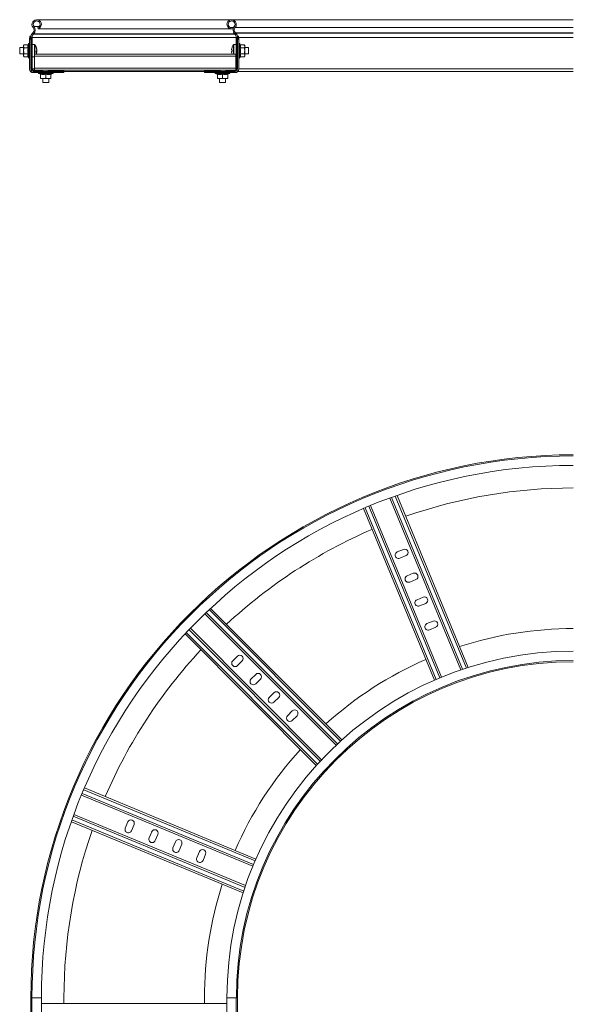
# Model space of a CAD drawing. Header units: millimetres. Extents: x -6 to 3617, y -5324 to -345.
# Tile 39 of 43: x 2275 to 2811, y -1297 to -345. Entities that reach past the tile are written whole.
import ezdxf

# ---------------------------------------------------------------- set-up
doc = ezdxf.new("R2010")
doc.units = ezdxf.units.MM

msp = doc.modelspace()

# ---------------------------------------------------------------- linework, layer by layer
at = {"color": 7, "linetype": 'Continuous', "lineweight": 15}
for p, q in [((2287.8, -352.75), (2288.73, -351.98)), ((2810.63, -345.29), (2291.3, -345.29)), ((2810.63, -345.29), (2479.95, -345.29)), ((2483.46, -352.75), (2482.53, -351.98)), ((2284.63, -361.29), (2285.63, -361.29)), ((2284.63, -363.14), (2284.63, -361.29)), ((2285.63, -361.29), (2285.63, -362.55)), ((2287.28, -358.42), (2287.62, -358.06)), ((2287.28, -358.42), (2288.15, -359.25)), ((2287.62, -358.06), (2288.49, -358.88)), ((2288.15, -359.25), (2288.49, -358.88)), ((2292.89, -354.11), (2292.47, -352.98)), ((2292.47, -352.98), (2292.47, -352.98)), ((2292.89, -354.11), (2478.37, -354.11)), ((2478.37, -354.11), (2478.79, -352.98)), ((2481.47, -354.11), (2478.37, -354.11)), ((2481.88, -352.98), (2478.79, -352.98)), ((2483.64, -358.06), (2482.77, -358.88)), ((2483.11, -359.25), (2482.77, -358.88)), ((2483.98, -358.42), (2483.11, -359.25)), ((2810.63, -352.75), (2483.46, -352.75)), ((2483.98, -358.42), (2483.64, -358.06)), ((2810.63, -358.06), (2483.64, -358.06)), ((2810.63, -358.42), (2483.98, -358.42)), ((2485.63, -361.29), (2486.63, -361.29)), ((2485.63, -362.55), (2485.63, -361.29)), ((2486.63, -361.29), (2486.63, -363.14)), ((2279.23, -369.52), (2278.63, -370.29)), ((2278.63, -370.29), (2278.63, -370.96)), ((2278.63, -375.29), (2278.63, -370.96)), ((2282.91, -369.52), (2279.23, -369.52)), ((2283.53, -368.57), (2283.29, -369.23)), ((2284.43, -363.73), (2284.49, -363.39)), ((2284.43, -363.99), (2284.43, -363.73)), ((2284.43, -363.99), (2284.43, -392.89)), ((2284.43, -363.99), (2285.63, -363.99)), ((2284.49, -363.39), (2285.75, -363.39)), ((2285.52, -362.79), (2285.63, -362.79)), ((2285.63, -362.79), (2285.63, -362.55)), ((2285.63, -362.79), (2286.78, -362.79)), ((2285.63, -363.73), (2285.63, -363.99)), ((2285.63, -392.89), (2285.63, -363.99)), ((2285.64, -362.29), (2286.83, -362.29)), ((2286.03, -392.89), (2286.03, -363.14)), ((2286.83, -362.29), (2286.83, -362.55)), ((2286.83, -392.89), (2286.83, -362.55)), ((2289.16, -369.29), (2286.83, -369.29)), ((2484.43, -369.29), (2482.1, -369.29)), ((2484.43, -362.29), (2484.43, -362.55)), ((2485.62, -362.29), (2484.43, -362.29)), ((2484.43, -392.89), (2484.43, -362.55)), ((2485.63, -362.79), (2484.48, -362.79)), ((2485.23, -392.89), (2485.23, -363.14)), ((2486.77, -363.39), (2485.51, -363.39)), ((2485.63, -362.79), (2485.63, -362.55)), ((2485.74, -362.79), (2485.63, -362.79)), ((2485.63, -363.73), (2485.63, -363.99)), ((2485.63, -392.89), (2485.63, -363.99)), ((2486.83, -363.99), (2485.63, -363.99)), ((2486.83, -363.73), (2486.77, -363.39)), ((2486.83, -363.99), (2486.83, -363.73)), ((2486.83, -363.99), (2486.83, -392.89)), ((2487.97, -369.23), (2487.73, -368.57)), ((2488.35, -369.52), (2492.03, -369.52)), ((2492.63, -370.29), (2492.03, -369.52)), ((2492.63, -370.96), (2492.63, -370.29)), ((2492.63, -375.29), (2492.63, -370.96)), ((2278.63, -372.29), (2274.83, -372.29)), ((2274.83, -372.29), (2274.83, -372.52)), ((2274.83, -372.52), (2274.83, -378.29)), ((2274.83, -378.29), (2278.63, -378.29)), ((2278.63, -375.29), (2278.63, -379.62)), ((2278.63, -379.62), (2278.63, -380.29)), ((2278.63, -380.29), (2279.23, -381.07)), ((2282.91, -372.41), (2279.23, -372.41)), ((2282.91, -378.18), (2279.23, -378.18)), ((2484.13, -378.65), (2289.13, -378.65)), ((2289.13, -380.45), (2289.13, -378.65)), ((2484.13, -380.45), (2289.13, -380.45)), ((2289.13, -392.29), (2289.13, -380.45)), ((2291.28, -376.46), (2291.31, -376.26)), ((2291.31, -374.13), (2291.31, -373.79)), ((2291.31, -374.33), (2291.31, -375.15)), ((2291.31, -376.26), (2291.31, -375.44)), ((2291.31, -376.46), (2291.31, -376.8)), ((2479.95, -374.58), (2479.95, -373.95)), ((2480.35, -374.58), (2479.95, -374.58)), ((2479.95, -376.63), (2479.95, -376)), ((2479.95, -376), (2480.35, -376)), ((2480.32, -378.4), (2480.41, -378.65)), ((2484.13, -380.45), (2484.13, -378.65)), ((2484.13, -392.29), (2484.13, -380.45)), ((2488.35, -372.41), (2492.03, -372.41)), ((2488.35, -378.18), (2492.03, -378.18)), ((2492.03, -381.07), (2492.63, -380.29)), ((2496.43, -372.29), (2492.63, -372.29)), ((2492.63, -379.62), (2492.63, -375.29)), ((2492.63, -378.29), (2496.43, -378.29)), ((2492.63, -380.29), (2492.63, -379.62)), ((2496.43, -375.29), (2496.43, -372.29)), ((2496.43, -378.29), (2496.43, -375.29)), ((2282.91, -381.07), (2279.23, -381.07)), ((2283.29, -381.36), (2283.53, -382.02)), ((2286.83, -381.29), (2289.13, -381.29)), ((2484.13, -381.29), (2484.43, -381.29)), ((2487.73, -382.02), (2487.97, -381.36)), ((2488.35, -381.07), (2492.03, -381.07)), ((2286.03, -392.89), (2285.63, -392.89)), ((2286.83, -392.89), (2286.03, -392.89)), ((2288.03, -394.09), (2288.03, -394.89)), ((2288.03, -394.09), (2296.88, -394.09)), ((2288.03, -394.89), (2288.03, -395.29)), ((2288.03, -394.89), (2295.92, -394.89)), ((2316.43, -395.29), (2288.03, -395.29)), ((2288.03, -396.49), (2316.43, -396.49)), ((2484.13, -392.29), (2289.13, -392.29)), ((2289.13, -394.09), (2289.13, -392.29)), ((2293.4, -397.39), (2294.89, -397.93)), ((2294.89, -397.92), (2294.89, -397.92)), ((2295.13, -398.01), (2295.13, -401.69)), ((2296.88, -395.29), (2296.88, -394.09)), ((2303.38, -394.09), (2296.88, -394.09)), ((2300.13, -398.01), (2300.13, -401.69)), ((2302.42, -394.89), (2317.28, -394.89)), ((2303.38, -394.09), (2317.63, -394.09)), ((2305.13, -398.01), (2305.13, -401.69)), ((2305.37, -397.89), (2305.37, -397.9)), ((2305.38, -397.93), (2306.86, -397.39)), ((2316.43, -396.49), (2316.43, -395.29)), ((2316.43, -395.29), (2316.69, -395.29)), ((2316.69, -396.49), (2316.43, -396.49)), ((2317.03, -396.43), (2316.69, -396.49)), ((2317.03, -395.17), (2317.03, -396.43)), ((2317.63, -394.09), (2317.63, -394.14)), ((2453.63, -394.09), (2317.63, -394.09)), ((2317.63, -394.14), (2317.63, -395.4)), ((2317.63, -395.29), (2453.69, -395.29)), ((2453.63, -394.09), (2453.63, -394.14)), ((2467.88, -394.09), (2453.63, -394.09)), ((2453.63, -394.14), (2453.63, -395.4)), ((2468.84, -394.89), (2453.98, -394.89)), ((2454.23, -395.17), (2454.23, -396.43)), ((2454.23, -396.43), (2454.57, -396.49)), ((2454.83, -395.29), (2454.57, -395.29)), ((2454.57, -396.49), (2454.83, -396.49)), ((2454.83, -396.49), (2454.83, -395.29)), ((2454.83, -395.29), (2483.23, -395.29)), ((2483.23, -396.49), (2454.83, -396.49)), ((2464.4, -397.39), (2465.89, -397.93)), ((2465.89, -397.92), (2465.89, -397.92)), ((2466.13, -398.01), (2466.13, -401.69)), ((2467.88, -394.09), (2474.38, -394.09)), ((2471.13, -398.01), (2471.13, -401.69)), ((2483.23, -394.09), (2474.38, -394.09)), ((2474.38, -395.29), (2474.38, -394.09)), ((2483.23, -394.89), (2475.34, -394.89)), ((2476.13, -398.01), (2476.13, -401.69)), ((2476.37, -397.89), (2476.37, -397.9)), ((2476.38, -397.93), (2477.86, -397.39)), ((2483.23, -394.09), (2483.23, -394.89)), ((2483.23, -394.89), (2483.23, -395.29)), ((2484.13, -393.69), (2484.13, -392.29)), ((2484.43, -392.89), (2485.23, -392.89)), ((2485.23, -392.89), (2485.63, -392.89)), ((2810.63, -395.29), (2486.13, -395.29)), ((2295.13, -402.29), (2297.63, -402.29)), ((2297.13, -402.29), (2297.13, -406.09)), ((2297.13, -406.09), (2300.13, -406.09)), ((2297.63, -402.29), (2302.63, -402.29)), ((2300.13, -406.09), (2303.13, -406.09)), ((2305.13, -402.29), (2302.63, -402.29)), ((2303.13, -406.09), (2303.13, -402.29)), ((2466.13, -402.29), (2468.63, -402.29)), ((2468.13, -402.29), (2468.13, -406.09)), ((2468.13, -406.09), (2471.13, -406.09)), ((2468.63, -402.29), (2473.63, -402.29)), ((2471.13, -406.09), (2474.13, -406.09)), ((2476.13, -402.29), (2473.63, -402.29)), ((2474.13, -406.09), (2474.13, -402.29)), ((2701.77, -973.81), (2632.97, -807.72)), ((2708.91, -971.45), (2640.04, -805.18)), ((2676.14, -983.8), (2607.42, -817.9)), ((2683.05, -980.87), (2614.33, -814.99)), ((2646.22, -857.34), (2640.21, -859.82)), ((2642.7, -865.83), (2648.7, -863.34)), ((2655.78, -880.43), (2649.78, -882.92)), ((2652.27, -888.93), (2658.27, -886.44)), ((2665.35, -903.53), (2659.35, -906.02)), ((2661.83, -912.02), (2667.84, -909.54)), ((2581.16, -1046.5), (2454.15, -919.49)), ((2586.69, -1041.42), (2459.6, -914.34)), ((2674.92, -926.63), (2668.91, -929.11)), ((2671.4, -935.12), (2677.41, -932.63)), ((2561.9, -1066.13), (2434.83, -939.06)), ((2566.99, -1060.62), (2440, -933.62)), ((2485.6, -960.48), (2481, -965.08)), ((2485.6, -969.68), (2490.19, -965.08)), ((2503.27, -978.16), (2498.68, -982.76)), ((2503.27, -987.35), (2507.87, -982.76)), ((2520.95, -995.84), (2516.36, -1000.44)), ((2520.95, -1005.03), (2525.55, -1000.44)), ((2538.63, -1013.52), (2534.03, -1018.11)), ((2538.63, -1022.71), (2543.23, -1018.11)), ((2503.44, -1156.66), (2337.54, -1087.94)), ((2500.52, -1163.56), (2334.64, -1094.85)), ((2493.48, -1182.29), (2327.38, -1113.49)), ((2491.12, -1189.43), (2324.84, -1120.56)), ((2379.47, -1120.73), (2376.98, -1126.73)), ((2382.99, -1129.22), (2385.48, -1123.21)), ((2402.57, -1130.29), (2400.08, -1136.3)), ((2406.08, -1138.79), (2408.57, -1132.78)), ((2425.66, -1139.86), (2423.18, -1145.87)), ((2429.18, -1148.35), (2431.67, -1142.35)), ((2448.76, -1149.43), (2446.27, -1155.43)), ((2452.28, -1157.92), (2454.77, -1151.92)), ((2285.63, -1290.87), (2285.63, -1347.11)), ((2286.75, -1290.87), (2286.75, -1480.87)), ((2295.85, -1480.87), (2295.85, -1290.87)), ((2317.63, -1290.87), (2317.63, -1296.16)), ((2453.63, -1290.87), (2453.63, -1296.16)), ((2475.4, -1290.87), (2475.4, -1480.87)), ((2484.5, -1480.87), (2484.5, -1290.87)), ((2485.63, -1290.87), (2485.63, -1347.11)), ((2475.4, -1296.16), (2295.85, -1296.16))]:
    msp.add_line(p, q, dxfattribs=at)
at = {"color": 8, "linetype": 'Continuous', "lineweight": 15}
for p, q in [((2288.73, -351.98), (2293.88, -351.98)), ((2288.15, -359.25), (2483.11, -359.25)), ((2288.49, -358.88), (2482.77, -358.88)), ((2283.53, -375.29), (2283.53, -368.57)), ((2286.83, -362.55), (2484.43, -362.55)), ((2289.16, -369.29), (2289.16, -369.75)), ((2289.16, -369.75), (2289.16, -378.65)), ((2289.6, -369.52), (2289.6, -369.96)), ((2289.6, -369.96), (2289.6, -378.65)), ((2481.66, -375.29), (2481.66, -369.52)), ((2482.1, -375.29), (2482.1, -369.29)), ((2810.63, -362.55), (2486.63, -362.55)), ((2487.73, -368.57), (2487.73, -382.02)), ((2283.53, -382.02), (2283.53, -375.29)), ((2481.66, -378.65), (2481.66, -375.29)), ((2482.1, -378.65), (2482.1, -375.29)), ((2286.83, -392.89), (2289.13, -392.89)), ((2306.86, -397.39), (2293.4, -397.39)), ((2296.28, -395.29), (2296.28, -394.5)), ((2477.86, -397.39), (2464.4, -397.39)), ((2474.98, -395.29), (2474.98, -394.5)), ((2484.43, -392.29), (2484.13, -392.29)), ((2810.63, -392.89), (2486.83, -392.89)), ((2703.48, -973.23), (2634.66, -807.1)), ((2707.19, -972), (2638.34, -805.78)), ((2677.79, -983.09), (2609.08, -817.19)), ((2681.38, -981.56), (2612.67, -815.68)), ((2582.47, -1045.27), (2455.46, -918.25)), ((2585.35, -1042.63), (2458.29, -915.57)), ((2563.11, -1064.79), (2436.06, -937.75)), ((2565.76, -1061.93), (2438.75, -934.92)), ((2501.21, -1161.9), (2335.32, -1093.19)), ((2502.73, -1158.31), (2336.84, -1089.59)), ((2491.67, -1187.71), (2325.44, -1118.86)), ((2492.9, -1184), (2326.76, -1115.18)), ((2286.75, -1290.87), (2285.63, -1290.87)), ((2295.85, -1290.87), (2286.75, -1290.87)), ((2475.4, -1290.87), (2484.5, -1290.87)), ((2484.5, -1290.87), (2485.63, -1290.87))]:
    msp.add_line(p, q, dxfattribs=at)
at = {"color": 7, "linetype": 'Continuous', "lineweight": 15, "flags": 128}
for points in [[(2289.58, -353.44), (2289.26, -352.76), (2288.73, -351.98)], [(2291.31, -375.44), (2291.28, -375.35), (2291.26, -375.29)], [(2291.31, -376.8), (2291.28, -377.01), (2291.26, -377.15)]]:
    msp.add_lwpolyline(points, dxfattribs=at)
at = {"color": 7, "linetype": 'Continuous', "lineweight": 15}
for centre, radius, start, end in [((2291.3, -349.84), 4.55, 290.35, 219.68156), ((2291.3, -349.84), 3.35, 290.35, 219.68156), ((2284.72, -355.3), 5.2, 316.46488, 39.68156), ((2479.95, -349.84), 4.55, 320.31844, 249.65), ((2479.95, -349.84), 3.35, 320.31844, 249.65), ((2486.53, -355.3), 5.2, 140.31844, 223.53512), ((2291.63, -362.55), 6, 136.46488, 177.51641), ((2291.63, -362.55), 4.8, 136.46488, 180), ((2284.72, -355.3), 4, 316.46488, 39.68156), ((2486.53, -355.3), 4, 140.31844, 223.53512), ((2479.63, -362.55), 4.8, 0, 43.53512), ((2479.63, -362.55), 6, 2.48359, 43.53512), ((2284.06, -368.76), 0.567, 49.65951, 160), ((2289.16, -369.83), 0.54, 35.25153, 90), ((2281.43, -375.29), 10, 10.71578, 35.25153), ((2489.83, -375.29), 10, 144.74847, 161.91806), ((2482.1, -369.83), 0.54, 90, 144.74847), ((2487.2, -368.76), 0.567, 20, 130.34049), ((2281.43, -375.29), 10, 340.36664, 349.28422), ((2282.77, -375.04), 8.63, 8.34834, 19.45346), ((2289.32, -372.43), 1.62, 350.36517, 9.63483), ((2282.77, -375.58), 8.63, 8.34834, 19.45346), ((2289.3, -374.4), 2.15, 318.59584, 339.56063), ((2281.5, -376.47), 9.44, 356.01222, 3.98778), ((2289.3, -375.71), 2.15, 318.59202, 339.55995), ((2489.83, -375.29), 9.97, 161.93951, 172.29334), ((2489.83, -375.29), 9.97, 187.70666, 198.06049), ((2479.78, -373.32), 1.25, 62.9119, 64.07774), ((2491.38, -375.29), 11.06, 176.31854, 183.68146), ((2484.19, -386.12), 8.64, 116.42055, 116.58981), ((2284.06, -381.83), 0.567, 200, 310.34049), ((2487.2, -381.83), 0.567, 229.65951, 340), ((2288.03, -392.89), 3.6, 180, 270), ((2287.13, -393.79), 2.5, 188.11201, 261.88799), ((2288.03, -392.89), 2.4, 180, 270), ((2288.03, -392.89), 2, 180, 270), ((2288.03, -392.89), 1.2, 180, 270), ((2293.6, -396.86), 0.567, 139.65951, 250), ((2294.77, -398.27), 0.36, 7.17866, 71.08296), ((2305.49, -398.27), 0.36, 108.08203, 172.84197), ((2306.66, -396.86), 0.567, 290, 40.34049), ((2464.6, -396.86), 0.567, 139.65951, 250), ((2465.77, -398.27), 0.36, 7.20303, 71.06554), ((2476.49, -398.27), 0.36, 108.07952, 172.84448), ((2477.66, -396.86), 0.567, 290, 40.34049), ((2483.23, -392.89), 3.6, 270, 360), ((2483.23, -392.89), 2.4, 270, 360), ((2483.23, -392.89), 2, 270, 360), ((2483.23, -392.89), 1.2, 270, 0), ((2484.13, -393.79), 2.5, 278.11194, 351.88806), ((2810.63, -1290.87), 525, 90, 180), ((2810.63, -1290.87), 523.88, 90, 180), ((2810.63, -1290.87), 514.77, 90, 180), ((2810.63, -1290.87), 493, 90, 109.21411), ((2810.63, -1290.87), 493, 113.28359, 132.9036), ((2641.46, -862.83), 3.25, 112.5, 292.5), ((2647.46, -860.34), 3.25, 292.5, 112.5), ((2651.02, -885.92), 3.25, 112.5, 292.5), ((2657.03, -883.44), 3.25, 292.5, 112.5), ((2666.59, -906.53), 3.25, 292.5, 112.5), ((2660.59, -909.02), 3.25, 112.5, 292.5), ((2670.16, -932.12), 3.25, 112.5, 292.5), ((2676.16, -929.63), 3.25, 292.5, 112.5), ((2810.63, -1290.87), 357, 90, 107.96008), ((2810.63, -1290.87), 493, 136.9721, 156.75125), ((2810.63, -1290.87), 335.22, 90, 180), ((2487.9, -962.78), 3.25, 315, 135), ((2483.3, -967.38), 3.25, 135, 315), ((2810.63, -1290.87), 326.12, 90, 180), ((2810.63, -1290.87), 325, 90, 180), ((2810.63, -1290.87), 357, 113.58213, 132.10438), ((2505.57, -980.46), 3.25, 315, 135), ((2500.98, -985.06), 3.25, 135, 315), ((2523.25, -998.14), 3.25, 315, 135), ((2518.65, -1002.73), 3.25, 135, 315), ((2536.33, -1020.41), 3.25, 135, 315), ((2540.93, -1015.81), 3.25, 315, 135), ((2810.63, -1290.87), 357, 137.72387, 156.46599), ((2382.47, -1121.97), 3.25, 337.5, 157.5), ((2810.63, -1290.87), 493, 160.82079, 180), ((2379.99, -1127.98), 3.25, 157.5, 337.5), ((2405.57, -1131.54), 3.25, 337.5, 157.5), ((2403.08, -1137.54), 3.25, 157.5, 337.5), ((2428.67, -1141.1), 3.25, 337.5, 157.5), ((2426.18, -1147.11), 3.25, 157.5, 337.5), ((2451.76, -1150.67), 3.25, 337.5, 157.5), ((2449.28, -1156.68), 3.25, 157.5, 337.5), ((2810.63, -1290.87), 357, 162.08818, 180)]:
    msp.add_arc(centre, radius, start, end, dxfattribs=at)
for points, knots in [([(2279.23, -369.52), (2278.95, -369.94), (2278.64, -370.42), (2278.63, -370.91), (2278.63, -370.96)], [0, 0, 0, 0, 0.896015, 1, 1, 1, 1]), ([(2278.63, -370.96), (2278.71, -371.36), (2278.81, -371.85), (2279.16, -372.31), (2279.23, -372.41)], [0, 0, 0, 0, 0.80148, 1, 1, 1, 1]), ([(2282.91, -372.41), (2282.78, -371.93), (2282.52, -370.97), (2282.78, -370.01), (2282.91, -369.52)], [0, 0, 0, 0, 0.492141, 1, 1, 1, 1]), ([(2283.29, -369.23), (2283.29, -369.23), (2283.27, -369.27), (2283.23, -369.35), (2283.14, -369.44), (2283.03, -369.51), (2282.95, -369.51), (2282.91, -369.52)], [0, 0, 0, 0, 0.007931, 0.267514, 0.528584, 0.763834, 1, 1, 1, 1]), ([(2283.29, -369.23), (2283.25, -369.35), (2283.04, -369.95), (2282.89, -370.98), (2283.16, -371.85), (2283.29, -372.26)], [0, 0, 0, 0, 0.118084, 0.592262, 1, 1, 1, 1]), ([(2284.49, -363.39), (2284.54, -363.27), (2284.64, -363.01), (2284.94, -362.87), (2285.16, -362.84), (2285.23, -362.82)], [0, 0, 0, 0, 0.415391, 0.827778, 1, 1, 1, 1]), ([(2285.23, -362.82), (2285.32, -362.81), (2285.44, -362.79), (2285.51, -362.79), (2285.52, -362.79)], [0, 0, 0, 0, 0.782734, 1, 1, 1, 1]), ([(2285.63, -362.55), (2285.63, -362.5), (2285.63, -362.42), (2285.63, -362.33), (2285.64, -362.29)], [0, 0, 0, 0, 0.614411, 1, 1, 1, 1]), ([(2285.75, -363.39), (2285.7, -363.49), (2285.64, -363.62), (2285.63, -363.71), (2285.63, -363.73)], [0, 0, 0, 0, 0.779168, 1, 1, 1, 1]), ([(2286.03, -363.14), (2285.94, -363.2), (2285.83, -363.27), (2285.77, -363.37), (2285.75, -363.39)], [0, 0, 0, 0, 0.79559, 1, 1, 1, 1]), ([(2286.78, -362.79), (2286.71, -362.81), (2286.57, -362.85), (2286.26, -363.02), (2286.07, -363.12), (2286.03, -363.14)], [0, 0, 0, 0, 0.450587, 0.898476, 1, 1, 1, 1]), ([(2286.83, -362.29), (2286.83, -362.35), (2286.83, -362.46), (2286.83, -362.61), (2286.82, -362.72), (2286.8, -362.78), (2286.78, -362.79), (2286.78, -362.79)], [0, 0, 0, 0, 0.2140614, 0.42809, 0.6416928, 0.8536603, 1, 1, 1, 1]), ([(2484.43, -362.29), (2484.43, -362.35), (2484.43, -362.46), (2484.43, -362.61), (2484.44, -362.72), (2484.46, -362.78), (2484.47, -362.79), (2484.48, -362.79)], [0, 0, 0, 0, 0.214061, 0.428089, 0.641689, 0.853661, 1, 1, 1, 1]), ([(2484.48, -362.79), (2484.55, -362.81), (2484.69, -362.85), (2485, -363.02), (2485.19, -363.12), (2485.23, -363.14)], [0, 0, 0, 0, 0.450573, 0.898465, 1, 1, 1, 1]), ([(2485.23, -363.14), (2485.32, -363.2), (2485.43, -363.27), (2485.49, -363.37), (2485.51, -363.39)], [0, 0, 0, 0, 0.795559, 1, 1, 1, 1]), ([(2485.51, -363.39), (2485.56, -363.49), (2485.62, -363.62), (2485.63, -363.71), (2485.63, -363.73)], [0, 0, 0, 0, 0.7791661, 1, 1, 1, 1]), ([(2485.63, -362.55), (2485.63, -362.5), (2485.63, -362.42), (2485.63, -362.33), (2485.62, -362.29)], [0, 0, 0, 0, 0.614409, 1, 1, 1, 1]), ([(2486.03, -362.82), (2485.94, -362.81), (2485.82, -362.79), (2485.75, -362.79), (2485.74, -362.79)], [0, 0, 0, 0, 0.782747, 1, 1, 1, 1]), ([(2486.77, -363.39), (2486.72, -363.27), (2486.62, -363.01), (2486.32, -362.87), (2486.1, -362.84), (2486.03, -362.82)], [0, 0, 0, 0, 0.415393, 0.827766, 1, 1, 1, 1]), ([(2487.97, -372.26), (2488.01, -372.14), (2488.22, -371.56), (2488.37, -370.54), (2488.1, -369.64), (2487.97, -369.23)], [0, 0, 0, 0, 0.118081, 0.59225, 1, 1, 1, 1]), ([(2487.97, -369.23), (2487.97, -369.23), (2487.99, -369.27), (2488.03, -369.35), (2488.12, -369.44), (2488.23, -369.51), (2488.31, -369.51), (2488.35, -369.52)], [0, 0, 0, 0, 0.007931, 0.267532, 0.528551, 0.763843, 1, 1, 1, 1]), ([(2488.35, -369.52), (2488.48, -369.99), (2488.74, -370.95), (2488.48, -371.92), (2488.35, -372.41)], [0, 0, 0, 0, 0.4921587, 1, 1, 1, 1]), ([(2492.63, -370.96), (2492.55, -370.57), (2492.45, -370.07), (2492.1, -369.61), (2492.03, -369.52)], [0, 0, 0, 0, 0.8014586, 1, 1, 1, 1]), ([(2492.03, -372.41), (2492.31, -371.98), (2492.62, -371.51), (2492.63, -371.01), (2492.63, -370.96)], [0, 0, 0, 0, 0.896056, 1, 1, 1, 1]), ([(2278.63, -375.29), (2278.63, -375.15), (2278.65, -374.19), (2278.92, -373.22), (2279.22, -372.44), (2279.23, -372.41)], [0, 0, 0, 0, 0.1484883, 0.9655734, 1, 1, 1, 1]), ([(2279.23, -378.18), (2279.14, -377.94), (2278.79, -377.01), (2278.7, -376.02), (2278.63, -375.29)], [0, 0, 0, 0, 0.263259, 1, 1, 1, 1]), ([(2279.23, -378.18), (2278.95, -378.6), (2278.64, -379.08), (2278.63, -379.57), (2278.63, -379.62)], [0, 0, 0, 0, 0.896046, 1, 1, 1, 1]), ([(2278.63, -379.62), (2278.71, -380.02), (2278.81, -380.51), (2279.16, -380.97), (2279.23, -381.07)], [0, 0, 0, 0, 0.801454, 1, 1, 1, 1]), ([(2282.91, -378.18), (2282.78, -377.23), (2282.52, -375.31), (2282.78, -373.38), (2282.91, -372.41)], [0, 0, 0, 0, 0.492148, 1, 1, 1, 1]), ([(2282.91, -381.07), (2282.78, -380.59), (2282.52, -379.63), (2282.78, -378.67), (2282.91, -378.18)], [0, 0, 0, 0, 0.4921587, 1, 1, 1, 1]), ([(2282.91, -372.41), (2282.95, -372.4), (2283.03, -372.4), (2283.14, -372.37), (2283.23, -372.32), (2283.27, -372.28), (2283.29, -372.26), (2283.29, -372.26)], [0, 0, 0, 0, 0.236147, 0.471384, 0.732495, 0.991902, 1, 1, 1, 1]), ([(2282.91, -378.18), (2282.95, -378.18), (2283.03, -378.19), (2283.14, -378.22), (2283.23, -378.26), (2283.27, -378.3), (2283.29, -378.32), (2283.29, -378.33)], [0, 0, 0, 0, 0.236148, 0.471385, 0.732496, 0.991957, 1, 1, 1, 1]), ([(2283.29, -372.26), (2283.25, -372.5), (2283.04, -373.68), (2282.89, -375.73), (2283.16, -377.5), (2283.29, -378.33)], [0, 0, 0, 0, 0.118081, 0.592258, 1, 1, 1, 1]), ([(2283.29, -378.33), (2283.25, -378.44), (2283.04, -379.03), (2282.89, -380.04), (2283.16, -380.94), (2283.29, -381.36)], [0, 0, 0, 0, 0.11808, 0.592254, 1, 1, 1, 1]), ([(2291.31, -376.26), (2291.19, -376.25), (2291.04, -376.24), (2290.89, -376.23), (2290.86, -376.22)], [0, 0, 0, 0, 0.832681, 1, 1, 1, 1]), ([(2291.31, -376.46), (2291.19, -376.46), (2291.06, -376.45), (2290.92, -376.45), (2290.91, -376.45)], [0, 0, 0, 0, 0.9398512, 1, 1, 1, 1]), ([(2487.97, -378.33), (2488.01, -378.09), (2488.14, -377.38), (2488.27, -376.18), (2488.28, -374.8), (2488.18, -373.49), (2488.04, -372.67), (2487.97, -372.26)], [0, 0, 0, 0, 0.117986, 0.354132, 0.592326, 0.795595, 1, 1, 1, 1]), ([(2487.97, -372.26), (2487.97, -372.26), (2487.99, -372.28), (2488.03, -372.32), (2488.12, -372.37), (2488.23, -372.4), (2488.31, -372.4), (2488.35, -372.41)], [0, 0, 0, 0, 0.008097, 0.267523, 0.528582, 0.763862, 1, 1, 1, 1]), ([(2487.97, -378.33), (2487.97, -378.32), (2487.99, -378.3), (2488.03, -378.26), (2488.12, -378.22), (2488.23, -378.19), (2488.31, -378.18), (2488.35, -378.18)], [0, 0, 0, 0, 0.008043, 0.267521, 0.528581, 0.763861, 1, 1, 1, 1]), ([(2487.97, -381.36), (2488.01, -381.24), (2488.22, -380.64), (2488.37, -379.6), (2488.1, -378.73), (2487.97, -378.33)], [0, 0, 0, 0, 0.118085, 0.592263, 1, 1, 1, 1]), ([(2488.35, -372.41), (2488.48, -373.35), (2488.74, -375.28), (2488.48, -377.2), (2488.35, -378.18)], [0, 0, 0, 0, 0.492148, 1, 1, 1, 1]), ([(2488.35, -378.18), (2488.48, -378.65), (2488.74, -379.61), (2488.48, -380.58), (2488.35, -381.07)], [0, 0, 0, 0, 0.492141, 1, 1, 1, 1]), ([(2492.63, -375.29), (2492.63, -375.15), (2492.61, -374.19), (2492.34, -373.22), (2492.04, -372.44), (2492.03, -372.41)], [0, 0, 0, 0, 0.148488, 0.96557, 1, 1, 1, 1]), ([(2492.03, -378.18), (2492.12, -377.94), (2492.47, -377.01), (2492.56, -376.02), (2492.63, -375.29)], [0, 0, 0, 0, 0.263256, 1, 1, 1, 1]), ([(2492.63, -379.62), (2492.55, -379.23), (2492.45, -378.73), (2492.1, -378.27), (2492.03, -378.18)], [0, 0, 0, 0, 0.801485, 1, 1, 1, 1]), ([(2492.03, -381.07), (2492.31, -380.64), (2492.62, -380.17), (2492.63, -379.67), (2492.63, -379.62)], [0, 0, 0, 0, 0.8960245, 1, 1, 1, 1]), ([(2282.91, -381.07), (2282.95, -381.07), (2283.03, -381.08), (2283.14, -381.14), (2283.23, -381.24), (2283.27, -381.32), (2283.29, -381.36), (2283.29, -381.36)], [0, 0, 0, 0, 0.236196, 0.471397, 0.732476, 0.992068, 1, 1, 1, 1]), ([(2488.35, -381.07), (2488.31, -381.07), (2488.23, -381.08), (2488.12, -381.14), (2488.03, -381.24), (2487.99, -381.32), (2487.97, -381.36), (2487.97, -381.36)], [0, 0, 0, 0, 0.236187, 0.47143, 0.732458, 0.992069, 1, 1, 1, 1]), ([(2294.88, -397.63), (2295.08, -397.67), (2296.11, -397.88), (2297.89, -398.03), (2299.42, -397.76), (2300.13, -397.63)], [0, 0, 0, 0, 0.11808, 0.592259, 1, 1, 1, 1]), ([(2294.88, -397.63), (2294.88, -397.63), (2294.91, -397.65), (2294.98, -397.69), (2295.06, -397.78), (2295.12, -397.89), (2295.13, -397.97), (2295.13, -398.01)], [0, 0, 0, 0, 0.007953, 0.267471, 0.528588, 0.763725, 1, 1, 1, 1]), ([(2300.13, -398.01), (2299.31, -398.14), (2297.64, -398.41), (2295.98, -398.14), (2295.13, -398.01)], [0, 0, 0, 0, 0.492147, 1, 1, 1, 1]), ([(2295.68, -395.29), (2295.69, -395.28), (2295.7, -395.26), (2295.8, -395.11), (2295.88, -394.96), (2295.92, -394.89)], [0, 0, 0, 0, 0.346313, 0.691468, 1, 1, 1, 1]), ([(2295.92, -394.89), (2295.99, -394.78), (2296.09, -394.62), (2296.24, -394.53), (2296.28, -394.5)], [0, 0, 0, 0, 0.771698, 1, 1, 1, 1]), ([(2296.28, -394.5), (2296.41, -394.42), (2296.66, -394.26), (2296.85, -394.11), (2296.87, -394.1), (2296.88, -394.09)], [0, 0, 0, 0, 0.4070001, 0.7516686, 1, 1, 1, 1]), ([(2300.13, -397.63), (2300.33, -397.67), (2301.36, -397.88), (2303.12, -398.03), (2304.67, -397.76), (2305.38, -397.63)], [0, 0, 0, 0, 0.118084, 0.592254, 1, 1, 1, 1]), ([(2300.13, -397.63), (2300.13, -397.63), (2300.13, -397.65), (2300.13, -397.69), (2300.13, -397.78), (2300.13, -397.89), (2300.13, -397.97), (2300.13, -398.01)], [0, 0, 0, 0, 0.00782, 0.267476, 0.528583, 0.763721, 1, 1, 1, 1]), ([(2305.13, -398.01), (2304.31, -398.14), (2302.64, -398.41), (2300.98, -398.14), (2300.13, -398.01)], [0, 0, 0, 0, 0.492143, 1, 1, 1, 1]), ([(2302.42, -394.89), (2302.37, -394.98), (2302.27, -395.16), (2302.19, -395.28), (2302.18, -395.29), (2302.18, -395.29)], [0, 0, 0, 0, 0.406616, 0.815382, 1, 1, 1, 1]), ([(2302.78, -394.5), (2302.67, -394.59), (2302.52, -394.7), (2302.44, -394.86), (2302.42, -394.89)], [0, 0, 0, 0, 0.771564, 1, 1, 1, 1]), ([(2303.38, -394.09), (2303.36, -394.1), (2303.33, -394.13), (2303.11, -394.29), (2302.89, -394.43), (2302.78, -394.5)], [0, 0, 0, 0, 0.33368, 0.666028, 1, 1, 1, 1]), ([(2305.13, -398.01), (2305.13, -397.97), (2305.14, -397.89), (2305.2, -397.78), (2305.28, -397.69), (2305.35, -397.65), (2305.38, -397.63), (2305.38, -397.63)], [0, 0, 0, 0, 0.236275, 0.471412, 0.732529, 0.992047, 1, 1, 1, 1]), ([(2316.69, -395.29), (2316.77, -395.28), (2316.87, -395.26), (2317, -395.19), (2317.03, -395.17)], [0, 0, 0, 0, 0.778968, 1, 1, 1, 1]), ([(2317.03, -395.17), (2317.07, -395.14), (2317.18, -395.07), (2317.24, -394.96), (2317.28, -394.89)], [0, 0, 0, 0, 0.438603, 1, 1, 1, 1]), ([(2317.6, -395.69), (2317.57, -395.84), (2317.5, -396.15), (2317.27, -396.35), (2317.09, -396.41), (2317.03, -396.43)], [0, 0, 0, 0, 0.4128393, 0.8266023, 1, 1, 1, 1]), ([(2317.28, -394.89), (2317.37, -394.73), (2317.53, -394.42), (2317.62, -394.21), (2317.63, -394.15), (2317.63, -394.14)], [0, 0, 0, 0, 0.4894757, 0.9088139, 1, 1, 1, 1]), ([(2317.63, -395.4), (2317.63, -395.46), (2317.62, -395.54), (2317.6, -395.67), (2317.6, -395.69)], [0, 0, 0, 0, 0.7827, 1, 1, 1, 1]), ([(2453.98, -394.89), (2453.89, -394.73), (2453.72, -394.42), (2453.64, -394.21), (2453.63, -394.15), (2453.63, -394.14)], [0, 0, 0, 0, 0.489474, 0.908815, 1, 1, 1, 1]), ([(2453.63, -395.4), (2453.63, -395.46), (2453.64, -395.54), (2453.66, -395.67), (2453.66, -395.69)], [0, 0, 0, 0, 0.782699, 1, 1, 1, 1]), ([(2453.66, -395.69), (2453.69, -395.84), (2453.76, -396.15), (2453.98, -396.35), (2454.17, -396.41), (2454.23, -396.43)], [0, 0, 0, 0, 0.412836, 0.826604, 1, 1, 1, 1]), ([(2454.23, -395.17), (2454.19, -395.14), (2454.08, -395.07), (2454.02, -394.96), (2453.98, -394.89)], [0, 0, 0, 0, 0.438614, 1, 1, 1, 1]), ([(2454.57, -395.29), (2454.49, -395.28), (2454.39, -395.26), (2454.26, -395.19), (2454.23, -395.17)], [0, 0, 0, 0, 0.778968, 1, 1, 1, 1]), ([(2465.88, -397.63), (2466.08, -397.67), (2467.11, -397.88), (2468.89, -398.03), (2470.42, -397.76), (2471.13, -397.63)], [0, 0, 0, 0, 0.11808, 0.592259, 1, 1, 1, 1]), ([(2465.88, -397.63), (2465.88, -397.63), (2465.91, -397.65), (2465.98, -397.69), (2466.06, -397.78), (2466.12, -397.89), (2466.13, -397.97), (2466.13, -398.01)], [0, 0, 0, 0, 0.007906, 0.267476, 0.528565, 0.763709, 1, 1, 1, 1]), ([(2471.13, -398.01), (2470.31, -398.14), (2468.64, -398.41), (2466.98, -398.14), (2466.13, -398.01)], [0, 0, 0, 0, 0.492147, 1, 1, 1, 1]), ([(2467.88, -394.09), (2467.9, -394.1), (2467.93, -394.13), (2468.15, -394.29), (2468.37, -394.43), (2468.48, -394.5)], [0, 0, 0, 0, 0.333678, 0.666027, 1, 1, 1, 1]), ([(2468.48, -394.5), (2468.59, -394.59), (2468.74, -394.7), (2468.82, -394.86), (2468.84, -394.89)], [0, 0, 0, 0, 0.771575, 1, 1, 1, 1]), ([(2468.84, -394.89), (2468.89, -394.98), (2468.99, -395.16), (2469.07, -395.28), (2469.08, -395.29), (2469.08, -395.29)], [0, 0, 0, 0, 0.406612, 0.815376, 1, 1, 1, 1]), ([(2471.13, -397.63), (2471.33, -397.67), (2472.36, -397.88), (2474.12, -398.03), (2475.67, -397.76), (2476.38, -397.63)], [0, 0, 0, 0, 0.118084, 0.592254, 1, 1, 1, 1]), ([(2471.13, -397.63), (2471.13, -397.63), (2471.13, -397.65), (2471.13, -397.69), (2471.13, -397.78), (2471.13, -397.89), (2471.13, -397.97), (2471.13, -398.01)], [0, 0, 0, 0, 0.00782, 0.267476, 0.528583, 0.763721, 1, 1, 1, 1]), ([(2476.13, -398.01), (2475.31, -398.14), (2473.64, -398.41), (2471.98, -398.14), (2471.13, -398.01)], [0, 0, 0, 0, 0.492147, 1, 1, 1, 1]), ([(2474.98, -394.5), (2474.85, -394.42), (2474.6, -394.26), (2474.41, -394.11), (2474.39, -394.1), (2474.38, -394.09)], [0, 0, 0, 0, 0.406998, 0.751672, 1, 1, 1, 1]), ([(2475.34, -394.89), (2475.27, -394.78), (2475.17, -394.62), (2475.02, -394.53), (2474.98, -394.5)], [0, 0, 0, 0, 0.771693, 1, 1, 1, 1]), ([(2475.58, -395.29), (2475.57, -395.28), (2475.56, -395.26), (2475.46, -395.11), (2475.38, -394.96), (2475.34, -394.89)], [0, 0, 0, 0, 0.346312, 0.691462, 1, 1, 1, 1]), ([(2476.13, -398.01), (2476.13, -397.97), (2476.14, -397.89), (2476.2, -397.78), (2476.28, -397.69), (2476.35, -397.65), (2476.38, -397.63), (2476.38, -397.63)], [0, 0, 0, 0, 0.23629, 0.471433, 0.73252, 0.991999, 1, 1, 1, 1]), ([(2295.13, -401.69), (2295.87, -401.97), (2296.69, -402.28), (2297.54, -402.29), (2297.63, -402.29)], [0, 0, 0, 0, 0.8960302, 1, 1, 1, 1]), ([(2295.13, -402.29), (2295.13, -402.29), (2295.13, -402.27), (2295.13, -402.01), (2295.13, -401.7), (2295.13, -401.69)], [0, 0, 0, 0, 0.148488, 0.9655886, 1, 1, 1, 1]), ([(2297.63, -402.29), (2298.32, -402.21), (2299.17, -402.11), (2299.97, -401.76), (2300.13, -401.69)], [0, 0, 0, 0, 0.801462, 1, 1, 1, 1]), ([(2300.13, -401.69), (2300.87, -401.97), (2301.69, -402.28), (2302.54, -402.29), (2302.63, -402.29)], [0, 0, 0, 0, 0.8960302, 1, 1, 1, 1]), ([(2302.63, -402.29), (2303.32, -402.21), (2304.17, -402.11), (2304.97, -401.76), (2305.13, -401.69)], [0, 0, 0, 0, 0.801462, 1, 1, 1, 1]), ([(2305.13, -402.29), (2305.13, -402.29), (2305.13, -402.27), (2305.13, -402.01), (2305.13, -401.7), (2305.13, -401.69)], [0, 0, 0, 0, 0.148488, 0.9655886, 1, 1, 1, 1]), ([(2466.13, -401.69), (2466.87, -401.97), (2467.69, -402.28), (2468.54, -402.29), (2468.63, -402.29)], [0, 0, 0, 0, 0.8960302, 1, 1, 1, 1]), ([(2466.13, -402.29), (2466.13, -402.29), (2466.13, -402.27), (2466.13, -402.01), (2466.13, -401.7), (2466.13, -401.69)], [0, 0, 0, 0, 0.148488, 0.9655886, 1, 1, 1, 1]), ([(2468.63, -402.29), (2469.32, -402.21), (2470.17, -402.11), (2470.97, -401.76), (2471.13, -401.69)], [0, 0, 0, 0, 0.801462, 1, 1, 1, 1]), ([(2471.13, -401.69), (2471.87, -401.97), (2472.69, -402.28), (2473.54, -402.29), (2473.63, -402.29)], [0, 0, 0, 0, 0.8960302, 1, 1, 1, 1]), ([(2473.63, -402.29), (2474.32, -402.21), (2475.17, -402.11), (2475.97, -401.76), (2476.13, -401.69)], [0, 0, 0, 0, 0.801462, 1, 1, 1, 1]), ([(2476.13, -402.29), (2476.13, -402.29), (2476.13, -402.27), (2476.13, -402.01), (2476.13, -401.7), (2476.13, -401.69)], [0, 0, 0, 0, 0.148488, 0.9655886, 1, 1, 1, 1])]:
    msp.add_open_spline(points, degree=3, knots=knots, dxfattribs=at)
at = {"color": 8, "linetype": 'Continuous', "lineweight": 15}
for points, knots in [([(2294.89, -397.92), (2294.89, -397.92), (2294.89, -397.93), (2294.89, -397.83), (2294.88, -397.7), (2294.88, -397.63)], [0, 0, 0, 0, 0.119593, 0.558592, 1, 1, 1, 1]), ([(2305.38, -397.63), (2305.38, -397.68), (2305.37, -397.86), (2305.37, -397.88), (2305.37, -397.89)], [0, 0, 0, 0, 0.236141, 1, 1, 1, 1]), ([(2465.89, -397.92), (2465.89, -397.92), (2465.89, -397.93), (2465.89, -397.83), (2465.88, -397.7), (2465.88, -397.63)], [0, 0, 0, 0, 0.119593, 0.558592, 1, 1, 1, 1]), ([(2476.38, -397.63), (2476.38, -397.68), (2476.37, -397.86), (2476.37, -397.88), (2476.37, -397.89)], [0, 0, 0, 0, 0.236141, 1, 1, 1, 1])]:
    msp.add_open_spline(points, degree=3, knots=knots, dxfattribs=at)

doc.saveas('drawing.dxf')
